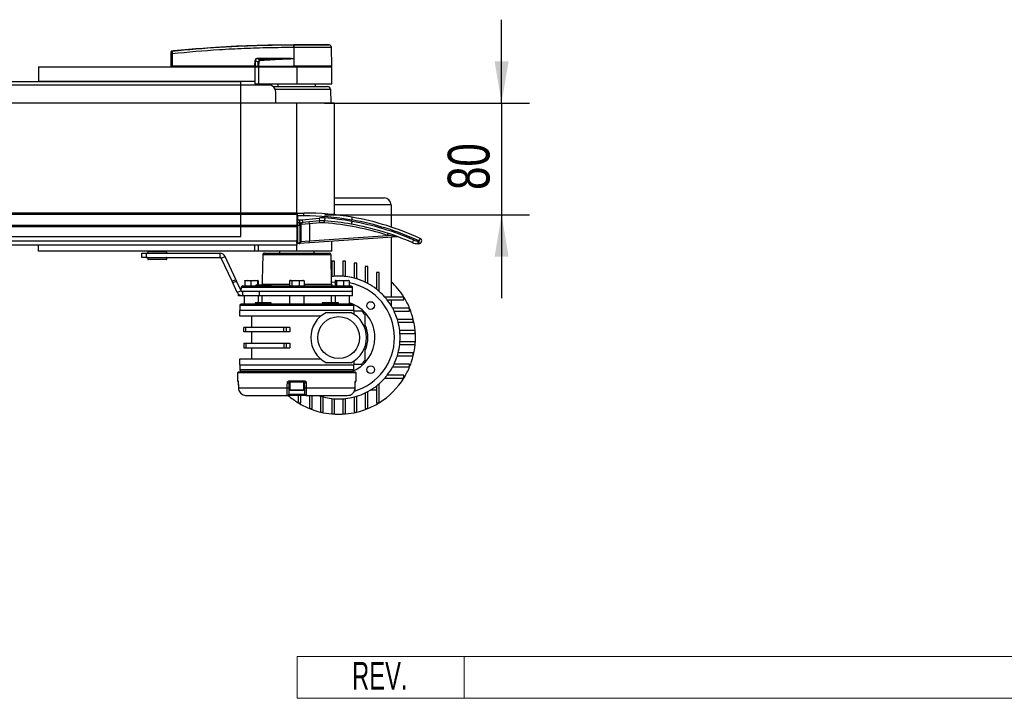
# Model space of a CAD drawing. Header units: millimetres. Extents: x 0 to 420, y 0 to 297.
# Tile 9 of 77: x 195 to 266, y 66 to 115. Entities that reach past the tile are written whole.
import ezdxf
from ezdxf.enums import TextEntityAlignment as Align

# ---------------------------------------------------------------- set-up
doc = ezdxf.new("R2010")
doc.units = ezdxf.units.MM
doc.layers.add('CARTIGLIO', color=140, linetype='Continuous')
doc.layers.add('QUOTE', color=174, linetype='Continuous')
doc.styles.add('SLDTEXTSTYLE0', font='TXT', dxfattribs={"width": 0.638298})
doc.styles.add('SLDTEXTSTYLE3', font='TXT', dxfattribs={"width": 0.75})
doc.dimstyles.new('SLDDIMSTYLE2', dxfattribs={"dimtxt": 3, "dimasz": 3, "dimexe": 0, "dimexo": 0.0625, "dimgap": 0.75, "dimtad": 1, "dimlfac": 9.979656, "dimrnd": 1e-09, "dimzin": 12, "dimdsep": 46, "dimtxsty": 'SLDTEXTSTYLE3', "dimsah": 1, "dimcen": 0.09, "dimadec": 0, "dimazin": 3, "dimtfac": 1, "dimtdec": 3, "dimtmove": 0, "dimatfit": 0, "dimfxl": 0, "dimfrac": 2, "dimtolj": 1, "dimtzin": 12, "dimarcsym": 0})

# ---------------------------------------------------------------- blocks, each defined once
blk = doc.blocks.new('SW_NOTE_0_27')
at = {"layer": 'CARTIGLIO', "color": 0, "insert": (2.34, 2.578), "char_height": 2, "attachment_point": 2, "style": 'SLDTEXTSTYLE0'}
blk.add_mtext('REV.', dxfattribs=at)
blk = doc.blocks.new('Cartiglio ALUSIC')
at = {"color": 161, "linetype": 'Continuous', "lineweight": 18}
for p, q in [((113.971, 150.999), (113.971, 153.999)), ((113.971, 153.999), (313.621, 153.999)), ((125.971, 153.999), (125.971, 150.999)), ((113.971, 150.999), (313.621, 150.999))]:
    blk.add_line(p, q, dxfattribs=at)
at = {"layer": 'CARTIGLIO', "color": 140}
blk.add_blockref('SW_NOTE_0_27', (117.568, 151.037), dxfattribs=at)
at = {"layer": 'CARTIGLIO', "color": 140, "style": 'SLDTEXTSTYLE0', "width": 0.638298}
for tag, height, p in [('AUTOATTR1', 3.5, (223.449, 133.7)), ('AUTOATTR2', 3.5, (221.77, 127.422)), ('AUTOATTR11', 3.5, (222.862, 121.411)), ('AUTOATTR8', 4, (219.244, 110.003)), ('AUTOATTR9', 4, (218.122, 100.423)), ('AUTOATTR0', 4, (249.033, 100.312))]:
    blk.add_attdef(tag, text='', height=height, dxfattribs=at).set_placement(p, align=Align.TOP_CENTER)
at = {"layer": 'CARTIGLIO', "color": 140}
for tag in ['AUTOATTR13', 'AUTOATTR12', 'AUTOATTR10', 'AUTOATTR7', 'AUTOATTR6', 'AUTOATTR5', 'AUTOATTR4', 'AUTOATTR3']:
    blk.add_attdef(tag, (0, 0), '', height=4, dxfattribs=at)
blk = doc.blocks.new('_D_4')
at = {"layer": 'QUOTE'}
for p, q in [((229.856, 108.92), (229.856, 114.92)), ((217.153, 108.92), (231.856, 108.92)), ((229.856, 108.92), (229.856, 100.904)), ((217.153, 100.904), (231.856, 100.904)), ((229.856, 100.904), (229.856, 94.904))]:
    blk.add_line(p, q, dxfattribs=at)
for points in [[(229.856, 108.92), (230.356, 111.92), (229.356, 111.92)], [(229.856, 100.904), (229.356, 97.904), (230.356, 97.904)]]:
    blk.add_solid(points, dxfattribs=at)
at = {"layer": 'QUOTE', "insert": (225.989, 102.695), "char_height": 3, "attachment_point": 1, "rotation": 90, "style": 'SLDTEXTSTYLE3'}
blk.add_mtext('80', dxfattribs=at)

msp = doc.modelspace()

# ---------------------------------------------------------------- linework, layer by layer
at = {"color": 7, "linetype": 'Continuous', "lineweight": 25}
for p, q in [((214.9436, 113.1284), (214.9437, 113.1284)), ((217.4667, 113.1147), (217.2924, 113.1284)), ((206.135, 111.5753), (206.1428, 112.4725)), ((206.2162, 112.4725), (206.2084, 111.5753)), ((206.216, 112.6848), (206.2159, 112.6848)), ((214.9434, 112.9172), (214.9272, 112.9172)), ((214.9434, 112.9172), (214.9424, 111.5753)), ((217.6576, 111.5753), (217.6458, 112.9171)), ((212.1521, 111.5753), (212.1537, 111.9798)), ((212.1724, 111.9798), (212.1708, 111.5753)), ((212.3838, 111.8699), (212.1724, 111.9798)), ((212.3724, 112.1179), (212.5486, 112.0263)), ((214.7239, 112.1179), (212.3724, 112.1179)), ((212.3737, 112.1438), (214.7252, 112.1438)), ((214.9371, 112.1317), (214.9372, 112.1261)), ((214.9372, 112.1261), (214.942, 111.5753)), ((196.6152, 111.5252), (196.6152, 110.473)), ((196.6152, 111.5252), (212.1468, 111.5252)), ((206.135, 111.5753), (206.2084, 111.5753)), ((206.1838, 111.5753), (206.1846, 111.5252)), ((212.1521, 111.5753), (206.2084, 111.5753)), ((206.2121, 111.5753), (206.2122, 111.5252)), ((212.1468, 111.5252), (212.1468, 110.473)), ((212.1468, 111.5252), (212.3973, 111.5252)), ((212.1708, 111.5753), (212.1521, 111.5753)), ((212.156, 111.5753), (212.1561, 111.5252)), ((212.1708, 111.5753), (212.3942, 111.5753)), ((212.2054, 111.5753), (212.2061, 111.5252)), ((212.3973, 111.5252), (212.3973, 110.3227)), ((212.3973, 111.5252), (215.1529, 111.5252)), ((212.4019, 111.5753), (214.942, 111.5753)), ((212.4176, 111.5753), (212.418, 111.5252)), ((214.9424, 111.5753), (214.942, 111.5753)), ((217.6576, 111.5753), (214.9424, 111.5753)), ((214.9445, 111.5753), (214.9445, 111.5252)), ((215.1529, 111.5252), (215.1529, 110.3227)), ((215.1529, 111.5252), (217.658, 111.5252)), ((217.6079, 111.5252), (217.6088, 111.5753)), ((217.658, 110.3227), (217.658, 111.5252)), ((188.6656, 110.473), (196.6152, 110.473)), ((212.1468, 110.473), (196.6152, 110.473)), ((211.1447, 110.2225), (211.1447, 110.473)), ((212.1468, 110.473), (212.1468, 110.3227)), ((212.1468, 110.3227), (212.3973, 110.3227)), ((212.3973, 110.3227), (215.1529, 110.3227)), ((213.8001, 110.3227), (213.8001, 110.1223)), ((215.1529, 110.3227), (217.658, 110.3227)), ((216.5056, 110.1223), (216.5056, 110.3227)), ((213.1488, 110.2225), (66.8512, 110.2225)), ((213.4494, 110.1223), (217.3574, 110.1223)), ((213.608, 109.9219), (217.6079, 109.9219)), ((213.6498, 108.9199), (213.6498, 109.7215)), ((217.6279, 108.9199), (217.6079, 109.9219)), ((215.1529, 108.9199), (64.8471, 108.9199)), ((217.8584, 108.9199), (215.1529, 108.9199)), ((215.1529, 101.0328), (215.1529, 108.9199)), ((217.8584, 100.9112), (217.8584, 108.9199)), ((217.8584, 102.1256), (221.4156, 102.1256)), ((221.9167, 101.6246), (217.8584, 101.6246)), ((221.9167, 101.6246), (221.9167, 100.0291)), ((215.1529, 101.0328), (64.8471, 101.0328)), ((215.1529, 100.9326), (64.8471, 100.9326)), ((215.1529, 101.0328), (215.1529, 100.9326)), ((215.1529, 100.9326), (215.1529, 100.131)), ((215.203, 100.8324), (215.1529, 100.8324)), ((215.1529, 100.5318), (215.203, 100.5318)), ((215.203, 100.8324), (215.203, 101.0328)), ((215.203, 101.0328), (215.6539, 101.0328)), ((215.203, 100.8324), (215.203, 100.5318)), ((215.6539, 100.8324), (215.203, 100.8324)), ((215.203, 100.5318), (215.3492, 100.5318)), ((215.203, 100.5318), (215.203, 100.3314)), ((215.3492, 100.5318), (215.3492, 100.3314)), ((215.5365, 100.5415), (216.7605, 100.6693)), ((215.5365, 100.5415), (215.5573, 100.3422)), ((216.7813, 100.47), (215.5573, 100.3422)), ((215.6539, 100.8324), (215.6539, 101.0328)), ((216.0547, 100.243), (216.0391, 100.3925)), ((216.7605, 100.6693), (216.7813, 100.47)), ((216.7969, 100.3205), (216.7813, 100.47)), ((217.1306, 100.3252), (217.1421, 100.475)), ((217.1573, 100.6749), (217.1421, 100.475)), ((219.1093, 100.4274), (219.1096, 100.4305)), ((219.1098, 100.5322), (219.1096, 100.5291)), ((219.1096, 100.4305), (219.1096, 100.5291)), ((215.1529, 100.131), (64.8471, 100.131)), ((215.1529, 100.0308), (64.8471, 100.0308)), ((215.1529, 100.131), (215.203, 100.131)), ((215.1529, 100.131), (215.1529, 100.0308)), ((215.1529, 100.0308), (215.1529, 99.0717)), ((215.3492, 100.3314), (215.203, 100.3314)), ((215.203, 100.3314), (215.203, 100.131)), ((215.3492, 100.131), (215.203, 100.131)), ((215.203, 100.131), (215.203, 98.8729)), ((215.3492, 100.3314), (215.3492, 100.131)), ((215.4535, 100.1316), (215.4034, 100.1316)), ((215.4034, 98.9804), (215.4034, 100.1316)), ((216.0547, 100.243), (215.4535, 100.1959)), ((215.4535, 100.1959), (215.4535, 100.1316)), ((215.4535, 100.1316), (215.4535, 98.9804)), ((216.7969, 100.3205), (216.0547, 100.243)), ((216.0547, 100.243), (216.0547, 99.0329)), ((215.1529, 99.0025), (64.8471, 99.0025)), ((215.1529, 98.8729), (215.1529, 99.0717)), ((215.4535, 98.9804), (215.4034, 98.9804)), ((215.4535, 98.9804), (216.0547, 99.0329)), ((216.0547, 99.0329), (221.6673, 99.4254)), ((216.0652, 98.883), (216.0547, 99.0329)), ((222.3776, 99.3244), (216.0652, 98.883)), ((217.658, 98.2983), (217.658, 98.9944)), ((221.6673, 99.4254), (221.7139, 99.5683)), ((221.9167, 99.2922), (221.9167, 94.9911)), ((223.8618, 99.0287), (223.9368, 99.0287)), ((215.1529, 98.7281), (178.1632, 98.7281)), ((196.6152, 98.2983), (196.6152, 98.7281)), ((212.1468, 98.2983), (196.6152, 98.2983)), ((200.471, 98.2983), (200.471, 98.2958)), ((201.2715, 98.2958), (201.2715, 98.2983)), ((204.4514, 98.2793), (204.4459, 98.1741)), ((204.4625, 98.2793), (204.4514, 98.2793)), ((205.821, 98.2793), (204.4625, 98.2793)), ((205.8265, 98.1741), (205.821, 98.2793)), ((212.1468, 98.2983), (212.1468, 98.7281)), ((212.3973, 98.2983), (212.1468, 98.2983)), ((212.3973, 98.2983), (212.3973, 98.7281)), ((215.1529, 98.2983), (212.3973, 98.2983)), ((213.9003, 98.2983), (213.9003, 98.1475)), ((215.203, 98.8729), (215.1529, 98.8729)), ((215.1529, 98.8729), (215.1529, 98.7281)), ((215.1529, 98.2983), (215.1529, 98.7281)), ((217.658, 98.2983), (215.1529, 98.2983)), ((215.203, 98.8729), (215.3102, 98.8804)), ((215.2065, 98.823), (215.203, 98.8729)), ((215.3137, 98.8304), (215.2065, 98.823)), ((215.3137, 98.8304), (215.3102, 98.8804)), ((216.0652, 98.883), (215.3137, 98.8304)), ((216.4054, 98.1475), (216.4054, 98.2983)), ((223.9194, 98.8283), (223.8443, 98.8283)), ((204.034, 97.8474), (204.034, 98.148)), ((204.034, 98.148), (204.3346, 98.148)), ((204.3346, 97.8474), (204.034, 97.8474)), ((204.3346, 98.148), (204.3346, 97.8474)), ((204.3346, 98.148), (209.6406, 98.148)), ((204.3346, 97.8474), (209.6406, 97.8474)), ((204.4459, 98.1741), (205.8265, 98.1741)), ((204.4459, 97.8213), (204.4514, 97.716)), ((205.8265, 97.8213), (204.4459, 97.8213)), ((204.4514, 97.716), (205.821, 97.716)), ((204.4768, 98.153), (204.4659, 98.153)), ((204.4659, 97.8423), (205.8065, 97.8423)), ((204.4822, 97.6971), (204.4715, 97.6971)), ((205.8065, 98.153), (204.4768, 98.153)), ((205.801, 97.6971), (204.4822, 97.6971)), ((204.525, 98.153), (204.525, 98.148)), ((204.525, 97.8474), (204.525, 97.8423)), ((205.7475, 98.148), (205.7475, 98.153)), ((205.7475, 97.8423), (205.7475, 97.8474)), ((205.821, 97.716), (205.8265, 97.8213)), ((209.6406, 97.8474), (209.6406, 98.148)), ((209.7314, 97.7895), (210.0038, 97.9165)), ((210.5052, 96.13), (209.7314, 97.7895)), ((210.7777, 96.257), (210.0038, 97.9165)), ((212.7042, 97.5937), (212.7038, 97.5938)), ((212.7128, 98.0293), (212.7124, 98.0294)), ((217.612, 98.0293), (212.7128, 98.0293)), ((212.8333, 98.1475), (217.4917, 98.1475)), ((217.6489, 95.9108), (217.612, 98.0293)), ((217.658, 97.5735), (217.658, 96.4656)), ((217.8584, 97.5735), (217.658, 97.5735)), ((217.8584, 96.4839), (217.8584, 97.5735)), ((218.66, 97.5735), (218.4596, 97.5735)), ((218.4596, 97.5735), (218.4596, 96.4839)), ((218.66, 96.4656), (218.66, 97.5735)), ((212.6828, 97.3968), (212.6569, 95.9108)), ((212.6845, 97.3968), (212.6828, 97.3968)), ((219.4617, 97.4402), (219.2612, 97.4402)), ((219.2612, 97.4402), (219.2612, 96.3541)), ((219.4617, 96.2973), (219.4617, 97.4402)), ((220.0629, 97.1788), (220.0629, 96.0619)), ((220.2633, 97.1788), (220.0629, 97.1788)), ((220.2633, 95.9596), (220.2633, 97.1788)), ((210.5052, 96.13), (210.7777, 96.257)), ((210.8349, 96.1343), (210.5624, 96.0073)), ((210.7777, 96.257), (210.8349, 96.1343)), ((211.1541, 95.4497), (210.8349, 96.1343)), ((211.6413, 96.1935), (211.4186, 96.1675)), ((211.4186, 96.1675), (211.4186, 95.7927)), ((211.4346, 96.1935), (211.6413, 96.1935)), ((211.8641, 96.1675), (211.6413, 96.1935)), ((211.6413, 96.1935), (212.103, 96.1935)), ((212.103, 96.1935), (211.8641, 96.1675)), ((211.8641, 96.1675), (211.8641, 95.7927)), ((212.3418, 96.1675), (212.103, 96.1935)), ((212.103, 96.1935), (212.3579, 96.1935)), ((212.3418, 96.1675), (212.3418, 95.8428)), ((212.3596, 96.1932), (212.3587, 96.1935)), ((212.374, 96.1675), (212.374, 95.8428)), ((214.6299, 96.1675), (214.6299, 95.7927)), ((214.6904, 96.1935), (214.6657, 96.1845)), ((214.6904, 96.1935), (214.7139, 96.1935)), ((214.7139, 96.1935), (215.0594, 96.1935)), ((215.0594, 96.1935), (214.7979, 96.1675)), ((214.7979, 96.1675), (214.7979, 95.7927)), ((215.3209, 96.1675), (215.0594, 96.1935)), ((215.0594, 96.1935), (215.4984, 96.1935)), ((215.4984, 96.1935), (215.3209, 96.1675)), ((215.3209, 96.1675), (215.3209, 95.7927)), ((215.6759, 96.1675), (215.4984, 96.1935)), ((215.4984, 96.1935), (215.6154, 96.1935)), ((215.6401, 96.1845), (215.6154, 96.1935)), ((215.6759, 96.1675), (215.6759, 95.7927)), ((217.6393, 96.4634), (217.658, 96.4656)), ((217.9103, 96.1675), (218.1171, 96.1935)), ((217.9103, 96.1675), (217.9103, 95.7927)), ((217.947, 96.1935), (217.941, 96.1913)), ((217.953, 96.1935), (218.2454, 96.1935)), ((218.2454, 96.1935), (217.9958, 96.1675)), ((217.9958, 96.1675), (217.9958, 95.7927)), ((218.495, 96.1675), (218.2454, 96.1935)), ((218.2454, 96.1935), (218.7019, 96.1935)), ((218.7019, 96.1935), (218.495, 96.1675)), ((218.495, 96.1675), (218.495, 95.7927)), ((218.9088, 96.1675), (218.7019, 96.1935)), ((218.7019, 96.1935), (218.8718, 96.1935)), ((218.878, 96.1913), (218.872, 96.1935)), ((218.9088, 96.1675), (218.9088, 95.7927)), ((221.0649, 96.768), (220.8645, 96.768)), ((220.8645, 96.768), (220.8645, 95.5664)), ((221.0649, 95.401), (221.0649, 96.768)), ((210.5624, 96.0073), (210.5052, 96.13)), ((210.8817, 95.3227), (210.5624, 96.0073)), ((211.1541, 95.4497), (210.8817, 95.3227)), ((211.1497, 95.6745), (211.146, 95.467)), ((219.1561, 95.6745), (211.1497, 95.6745)), ((211.2699, 95.7927), (219.0359, 95.7927)), ((212.2181, 95.8428), (212.2172, 95.7927)), ((212.2271, 95.8428), (212.2181, 95.8428)), ((212.2271, 95.8428), (212.2264, 95.7927)), ((212.3191, 95.8428), (212.2271, 95.8428)), ((212.3191, 95.8428), (212.3184, 95.7927)), ((212.3526, 95.8428), (212.3191, 95.8428)), ((212.3526, 95.8428), (212.353, 95.7927)), ((212.593, 95.8428), (212.3526, 95.8428)), ((212.6028, 95.8428), (212.6019, 95.7927)), ((212.6106, 95.8428), (212.6099, 95.7927)), ((212.6569, 95.9108), (214.6299, 95.9108)), ((212.6843, 95.8428), (212.6834, 95.7927)), ((212.6933, 95.8428), (212.6843, 95.8428)), ((212.6933, 95.8428), (212.6927, 95.7927)), ((212.7245, 95.8428), (212.6933, 95.8428)), ((212.7245, 95.8428), (212.7239, 95.7927)), ((212.7745, 95.8428), (212.7245, 95.8428)), ((212.7745, 95.8428), (212.7753, 95.7927)), ((212.8443, 95.8428), (212.7745, 95.8428)), ((212.8443, 95.8428), (212.8451, 95.7927)), ((212.8467, 95.8428), (212.8443, 95.8428)), ((212.8475, 95.7927), (212.8467, 95.8428)), ((213.3212, 95.7927), (213.3203, 95.8428)), ((215.6759, 95.9108), (217.6489, 95.9108)), ((219.161, 95.3919), (219.1561, 95.6745)), ((210.9607, 95.0913), (210.9607, 95.2131)), ((211.061, 95.0913), (210.9607, 95.0913)), ((211.061, 95.1398), (211.061, 95.0913)), ((211.2449, 95.0913), (211.061, 95.0913)), ((211.2449, 95.3919), (211.2301, 95.3919)), ((211.2449, 95.3919), (211.2449, 95.0913)), ((212.445, 95.3919), (211.2449, 95.3919)), ((212.445, 95.0913), (211.2449, 95.0913)), ((211.3702, 95.0913), (211.3702, 94.49)), ((212.3922, 94.5902), (212.3922, 95.0913)), ((219.161, 95.3919), (212.4427, 95.3919)), ((212.445, 95.3919), (212.445, 95.0913)), ((219.161, 95.3919), (212.445, 95.3919)), ((219.161, 95.0913), (212.445, 95.0913)), ((212.6539, 95.0913), (212.6539, 94.5902)), ((214.6268, 95.0913), (214.6268, 94.49)), ((215.679, 94.49), (215.679, 95.0913)), ((217.6518, 94.5902), (217.6518, 95.0913)), ((217.9135, 95.0913), (217.9135, 94.5902)), ((218.9356, 94.49), (218.9356, 95.0913)), ((219.161, 95.0913), (219.161, 95.3919)), ((222.8419, 94.9911), (221.4748, 94.9911)), ((221.6403, 94.7907), (222.8419, 94.7907)), ((221.9167, 94.7907), (221.9167, 94.3915)), ((222.8419, 94.7907), (222.8419, 94.9911)), ((211.0445, 94.0391), (211.0445, 93.6383)), ((219.2612, 94.0391), (211.0445, 94.0391)), ((211.0696, 94.3898), (211.0696, 94.0391)), ((219.2362, 94.3898), (211.0696, 94.3898)), ((212.1677, 94.5902), (212.1677, 94.49)), ((213.32, 94.5902), (212.1677, 94.5902)), ((213.32, 94.49), (213.32, 94.5902)), ((216.9858, 94.5902), (216.9858, 94.49)), ((218.1381, 94.5902), (216.9858, 94.5902)), ((218.1381, 94.49), (218.1381, 94.5902)), ((219.2362, 94.0391), (219.2362, 94.3898)), ((219.2612, 93.7589), (219.2612, 94.0391)), ((223.2527, 94.1894), (222.0334, 94.1894)), ((223.2527, 93.989), (223.2527, 94.1894)), ((211.0445, 93.6383), (216.8925, 93.6383)), ((211.8963, 93.6383), (211.8963, 92.8166)), ((217.2854, 93.8888), (219.0326, 93.8888)), ((222.1357, 93.989), (223.2527, 93.989)), ((223.5141, 93.3878), (222.3711, 93.3878)), ((223.5141, 93.1874), (223.5141, 93.3878)), ((211.3451, 92.496), (211.3451, 92.8166)), ((211.4937, 92.8166), (211.3451, 92.8166)), ((211.4937, 92.496), (211.4937, 92.8166)), ((214.2131, 92.8166), (211.4937, 92.8166)), ((214.2131, 92.496), (214.2131, 92.8166)), ((214.3937, 92.8166), (214.2131, 92.8166)), ((214.3937, 92.8166), (214.3937, 92.496)), ((214.6602, 92.8166), (214.3937, 92.8166)), ((214.6602, 92.8166), (214.6602, 92.496)), ((222.428, 93.1874), (223.5141, 93.1874)), ((211.4937, 92.496), (211.3451, 92.496)), ((214.2131, 92.496), (211.4937, 92.496)), ((211.8963, 92.496), (211.8963, 91.6743)), ((214.3937, 92.496), (214.2131, 92.496)), ((214.6602, 92.496), (214.3937, 92.496)), ((223.6474, 92.5862), (222.5394, 92.5862)), ((222.5577, 92.3858), (223.6474, 92.3858)), ((223.6474, 92.3858), (223.6474, 92.5862)), ((211.3451, 91.6743), (211.3451, 91.3537)), ((211.3451, 91.6743), (211.4937, 91.6743)), ((211.3451, 91.3537), (211.4937, 91.3537)), ((211.4937, 91.6743), (211.4937, 91.3537)), ((211.4937, 91.6743), (214.2131, 91.6743)), ((211.4937, 91.3537), (214.2131, 91.3537)), ((211.8963, 91.3537), (211.8963, 90.532)), ((214.2131, 91.6743), (214.2131, 91.3537)), ((214.2131, 91.6743), (214.3937, 91.6743)), ((214.2131, 91.3537), (214.3937, 91.3537)), ((214.3937, 91.6743), (214.3937, 91.3537)), ((214.3937, 91.6743), (214.6602, 91.6743)), ((214.3937, 91.3537), (214.6602, 91.3537)), ((214.6602, 91.6743), (214.6602, 91.3537)), ((222.5394, 91.5841), (223.6474, 91.5841)), ((223.6474, 91.7845), (222.5577, 91.7845)), ((223.6474, 91.5841), (223.6474, 91.7845)), ((211.0445, 90.532), (211.0445, 90.1312)), ((216.8925, 90.532), (211.0445, 90.532)), ((222.3711, 90.7825), (223.5141, 90.7825)), ((223.5141, 90.9829), (222.428, 90.9829)), ((223.5141, 90.7825), (223.5141, 90.9829)), ((211.0445, 90.1312), (215.1529, 90.1312)), ((211.0696, 90.1312), (211.0696, 89.7805)), ((211.0696, 89.7805), (219.2362, 89.7805)), ((215.1529, 90.1312), (219.2612, 90.1312)), ((219.0326, 90.2815), (217.2854, 90.2815)), ((219.2362, 89.7805), (219.2362, 90.1312)), ((219.2612, 90.1312), (219.2612, 90.4114)), ((222.0334, 89.9809), (223.2527, 89.9809)), ((223.2527, 90.1813), (222.1357, 90.1813)), ((223.2527, 89.9809), (223.2527, 90.1813)), ((210.8947, 89.58), (210.8999, 88.978)), ((210.8947, 89.58), (219.4111, 89.58)), ((210.9443, 89.6302), (210.9443, 89.58)), ((210.9443, 89.6302), (219.3615, 89.6302)), ((211.3702, 89.6803), (211.3702, 89.6302)), ((212.1677, 89.6803), (212.1677, 89.6302)), ((213.32, 89.6302), (213.32, 89.6803)), ((214.6268, 89.6803), (214.6268, 89.6302)), ((215.679, 89.6302), (215.679, 89.6803)), ((216.9858, 89.6803), (216.9858, 89.6302)), ((218.1381, 89.6302), (218.1381, 89.6803)), ((218.9356, 89.6302), (218.9356, 89.6803)), ((219.3615, 89.58), (219.3615, 89.6302)), ((219.4059, 88.978), (219.4111, 89.58)), ((221.4748, 89.1792), (222.8419, 89.1792)), ((222.8419, 89.3796), (221.6403, 89.3796)), ((222.8419, 89.1792), (222.8419, 89.3796)), ((210.8999, 88.978), (210.9322, 88.978)), ((210.9541, 88.8299), (210.9554, 88.8303)), ((210.9549, 88.8298), (210.959, 88.4729)), ((210.959, 88.4727), (210.959, 88.4725)), ((210.9596, 88.473), (214.4699, 88.473)), ((214.5925, 88.8294), (214.5862, 88.4721)), ((214.6519, 88.8294), (214.5925, 88.8294)), ((214.6303, 88.978), (215.6755, 88.978)), ((215.6632, 88.8786), (214.6426, 88.8786)), ((214.6519, 88.8786), (214.6519, 88.3375)), ((215.6539, 88.3375), (215.6539, 88.8786)), ((215.7133, 88.8294), (215.6539, 88.8294)), ((215.7195, 88.4721), (215.7133, 88.8294)), ((215.8358, 88.473), (219.3462, 88.473)), ((219.3467, 88.4725), (219.3509, 88.8298)), ((219.3504, 88.8303), (219.3517, 88.83)), ((219.3736, 88.978), (219.4059, 88.978)), ((220.8645, 88.6039), (220.8645, 87.4023)), ((221.0649, 87.4023), (221.0649, 88.7693)), ((211.5175, 87.9267), (214.4782, 87.9267)), ((215.8275, 87.9267), (214.4782, 87.9267)), ((214.5784, 88.0251), (215.7273, 88.0251)), ((214.6519, 88.3375), (215.6439, 88.3375)), ((215.5938, 88.2774), (214.712, 88.2774)), ((215.2531, 87.9267), (215.2531, 87.4023)), ((215.4535, 87.4023), (215.4535, 87.9267)), ((215.6439, 88.3375), (215.6539, 88.3375)), ((215.8275, 87.9267), (218.7883, 87.9267)), ((216.0547, 87.9267), (216.0547, 86.9915)), ((216.2551, 86.9915), (216.2551, 87.9267)), ((216.8564, 87.873), (216.8564, 86.7301)), ((217.0568, 86.7301), (217.0568, 87.8162)), ((217.658, 87.7047), (217.658, 86.5968)), ((217.8584, 86.5968), (217.8584, 87.6864)), ((218.4596, 87.6864), (218.4596, 86.5968)), ((218.66, 86.5968), (218.66, 87.7047)), ((219.2612, 87.8162), (219.2612, 86.7301)), ((219.4617, 86.7301), (219.4617, 87.873)), ((220.0629, 88.1084), (220.0629, 86.9915)), ((220.2633, 86.9915), (220.2633, 88.2107)), ((220.4653, 88.3275), (220.8645, 88.3275)), ((215.2531, 87.4023), (215.4535, 87.4023)), ((216.0547, 86.9915), (216.2551, 86.9915)), ((220.0629, 86.9915), (220.2633, 86.9915)), ((220.8645, 87.4023), (221.0649, 87.4023)), ((216.8564, 86.7301), (217.0568, 86.7301)), ((217.658, 86.5968), (217.8584, 86.5968)), ((218.4596, 86.5968), (218.66, 86.5968)), ((219.2612, 86.7301), (219.4617, 86.7301))]:
    msp.add_line(p, q, dxfattribs=at)
at = {"color": 7, "linetype": 'Continuous'}
for p, q in [((68.8553, 110.473), (211.1447, 110.473)), ((211.1447, 99.3504), (211.1447, 110.473)), ((68.8553, 99.3504), (211.1447, 99.3504))]:
    msp.add_line(p, q, dxfattribs=at)
at = {"color": 7, "linetype": 'Continuous', "lineweight": 25, "flags": 128}
for points in [[(214.7239, 112.1179), (214.8433, 112.1225), (214.9372, 112.1261)], [(212.7124, 98.0294), (212.7064, 97.7245), (212.7038, 97.5938)], [(212.7128, 98.0293), (212.7108, 97.9292), (212.7042, 97.5937)], [(217.6463, 96.0604), (217.6902, 96.0658), (217.9103, 96.0856)], [(210.9549, 88.8298), (210.9543, 88.8299), (210.9541, 88.8299)], [(210.9554, 88.8303), (210.9577, 88.6299), (210.9596, 88.473)], [(210.959, 88.4725), (210.9584, 88.4726), (210.9596, 88.473)], [(214.4699, 88.473), (214.4735, 88.6734), (214.4763, 88.8303)], [(215.8294, 88.8303), (215.833, 88.6299), (215.8358, 88.473)], [(219.3462, 88.473), (219.3486, 88.6734), (219.3504, 88.8303)], [(219.3462, 88.473), (219.3474, 88.4726), (219.3467, 88.4725)], [(219.3517, 88.83), (219.3515, 88.8299), (219.3509, 88.8298)]]:
    msp.add_lwpolyline(points, dxfattribs=at)
at = {"color": 7, "linetype": 'Continuous', "lineweight": 25}
for centre, radius in [((220.4618, 94.3879), 0.2756), ((218.159, 92.0851), 1.5031), ((220.4618, 89.7824), 0.2756)]:
    msp.add_circle(centre, radius, dxfattribs=at)
for centre, radius, start, end in [((215.6799, 112.9595), 0.7539, 168.120168, 183.219012), ((219.0073, 112.6513), 4.0915, 173.303191, 173.496611), ((215.6963, 112.959), 0.754, 168.081743, 183.180073), ((217.4454, 112.9154), 0.2004, 0.500011, 83.923128), ((206.1795, 110.2541), 2.2187, 89.051899, 90.948101), ((206.2238, 112.59), 0.0799, 96.104195, 179.384141), ((212.1631, 114.532), 2.5522, 269.78976, 270.21024), ((212.1661, 112.1411), 0.2076, 353.585658, 0.74759), ((143.3388, 108.6813), 69.2905, 2.731259, 2.766996), ((214.5176, 112.1411), 0.2076, 353.585658, 0.74759), ((213.1488, 109.7215), 0.501, 0, 90), ((217.3574, 109.9219), 0.2004, 0, 90), ((221.4156, 101.6246), 0.501, 0, 90), ((215.203, 100.9827), 0.0501, 90, 180), ((215.203, 100.3815), 0.0501, 180, 270), ((215.3492, 102.3355), 1.8037, 270, 275.960784), ((215.6539, 80.992), 20.0408, 79.995092, 90), ((215.6539, 80.992), 19.8404, 79.969433, 90), ((216.9894, 98.4768), 2.2045, 85.63208, 95.960784), ((216.9894, 98.4768), 2.0041, 85.63208, 95.960784), ((215.6539, 80.992), 19.5398, 79.94378, 85.63208), ((215.6539, 80.992), 19.7402, 79.91877, 85.63208), ((215.6714, 80.992), 19.7402, 66.501882, 79.969473), ((215.6714, 80.992), 19.8404, 65.380023, 80.019883), ((215.6539, 80.992), 20.0408, 65.380023, 79.995092), ((215.3492, 102.3355), 2.0041, 270, 275.960784), ((215.3492, 102.3355), 2.2045, 270, 271.409859), ((215.5777, 100.2109), 0.1329, 98.85444, 173.11241), ((215.6038, 100.1959), 0.1503, 95.960784, 180), ((216.9894, 98.4768), 1.8538, 85.63208, 95.960784), ((215.6539, 80.992), 19.3894, 71.93242, 85.63208), ((215.6539, 80.992), 19.5398, 66.501882, 79.94378), ((215.3032, 98.9804), 0.1002, 274, 0), ((215.3032, 98.9804), 0.1503, 274, 0), ((222.3881, 99.1745), 0.1503, 69.676927, 94), ((222.9089, 99.313), 0.6696, 323.150751, 341.019053), ((223.8618, 99.8304), 0.8016, 246.501882, 270), ((223.2738, 98.979), 0.5901, 345.204055, 4.833806), ((223.9194, 99.0287), 0.2004, 270, 65.380023), ((223.3489, 98.979), 0.5901, 345.204055, 4.833806), ((223.3988, 99.3268), 0.6151, 331.016811, 349.143549), ((204.4715, 98.2782), 0.02, 90, 177), ((205.801, 98.2782), 0.02, 3, 90), ((215.203, 98.8729), 0.0501, 180, 274), ((223.8443, 99.8304), 1.002, 246.501882, 270), ((204.4659, 98.173), 0.02, 177, 270), ((204.4659, 97.8223), 0.02, 90, 183), ((204.4715, 97.7171), 0.02, 183, 270), ((205.801, 97.7171), 0.02, 270, 357), ((205.8065, 98.173), 0.02, 270, 3), ((205.8065, 97.8223), 0.02, 357, 90), ((209.6406, 97.7472), 0.4008, 25, 90), ((209.6406, 97.7472), 0.1002, 25, 90), ((217.4917, 98.0272), 0.1202, 1, 90), ((212.7346, 97.396), 0.0501, 153.897556, 179.00172), ((218.159, 92.0851), 4.409, 93.909564, 96.524979), ((218.159, 92.0851), 4.409, 86.090436, 93.909564), ((218.159, 92.0851), 4.409, 83.475021, 86.090436), ((218.159, 92.0851), 4.409, 75.522488, 83.475021), ((218.159, 92.0851), 4.409, 72.815204, 75.522488), ((218.159, 92.0851), 4.409, 64.416998, 72.815204), ((211.2699, 95.6724), 0.1202, 90, 179), ((212.5366, 95.9129), 0.1202, 324.314665, 359), ((217.7692, 95.9129), 0.1202, 181, 270), ((218.159, 92.0851), 4.0082, 0, 79.218646), ((219.0359, 95.6724), 0.1202, 1, 90), ((218.159, 92.0851), 4.409, 61.492569, 64.416998), ((218.159, 92.0851), 4.409, 52.147097, 61.492569), ((218.159, 92.0851), 4.409, 48.769423, 52.147097), ((218.159, 92.0851), 5.5112, 31.821369, 47.014114), ((218.159, 92.0851), 4.409, 41.230577, 48.769423), ((218.159, 92.0851), 4.409, 37.852903, 41.230577), ((218.159, 92.0851), 4.409, 28.507431, 37.852903), ((218.159, 92.0851), 5.5112, 22.446351, 31.821369), ((211.1698, 94.3898), 0.1002, 90, 180), ((218.159, 92.0851), 2.6053, 0, 72.657865), ((219.136, 94.3898), 0.1002, 0, 90), ((218.159, 92.0851), 4.409, 25.583002, 28.507431), ((218.159, 92.0851), 5.5112, 13.672018, 22.446351), ((218.159, 92.0851), 2.0041, 115.841933, 244.158067), ((218.159, 92.0851), 2.0041, 295.841933, 64.158067), ((218.159, 92.0851), 2.5051, 40.535802, 49.464198), ((218.159, 92.0851), 4.409, 17.184796, 25.583002), ((218.159, 92.0851), 4.409, 14.477512, 17.184796), ((218.159, 92.0851), 5.5112, 5.215909, 13.672018), ((218.159, 92.0851), 2.1043, 334.791235, 25.208765), ((218.159, 92.0851), 4.409, 6.524979, 14.477512), ((218.159, 92.0851), 2.6053, 289.557214, 0), ((218.159, 92.0851), 4.0082, 286.403256, 0), ((218.159, 92.0851), 4.409, 3.909564, 6.524979), ((218.159, 92.0851), 4.409, 356.090436, 3.909564), ((218.159, 92.0851), 5.5112, 354.784091, 5.215909), ((218.159, 92.0851), 4.409, 345.522488, 353.475021), ((218.159, 92.0851), 4.409, 353.475021, 356.090436), ((218.159, 92.0851), 5.5112, 346.327982, 354.784091), ((218.159, 92.0851), 4.409, 334.416998, 342.815204), ((218.159, 92.0851), 4.409, 342.815204, 345.522488), ((218.159, 92.0851), 5.5112, 337.553649, 346.327982), ((211.1698, 89.7805), 0.1002, 180, 270), ((219.136, 89.7805), 0.1002, 270, 0), ((218.159, 92.0851), 2.5051, 310.535802, 319.464198), ((218.159, 92.0851), 4.409, 322.147097, 331.492569), ((218.159, 92.0851), 4.409, 331.492569, 334.416998), ((218.159, 92.0851), 5.5112, 328.178631, 337.553649), ((218.159, 92.0851), 4.409, 311.230577, 318.769423), ((218.159, 92.0851), 5.5112, 301.821369, 328.178631), ((218.159, 92.0851), 4.409, 318.769423, 322.147097), ((211.0001, 88.9788), 0.1002, 180.5, 239.656256), ((211.0329, 88.9788), 0.1008, 180.483929, 208.017591), ((214.5477, 91.0817), 2.6099, 268.292536, 270.845926), ((214.5541, 91.4414), 2.6123, 268.294895, 270.84236), ((214.841, 88.9536), 0.2121, 173.421252, 200.711868), ((215.4648, 88.9536), 0.2121, 339.288132, 6.578748), ((215.7517, 91.4414), 2.6123, 269.15764, 271.705105), ((215.7581, 91.0817), 2.6099, 269.154074, 271.707464), ((219.3057, 88.9788), 0.1002, 300.228465, 359.5), ((219.2728, 88.9788), 0.1008, 333.454845, 359.515089), ((218.159, 92.0851), 4.409, 298.507431, 307.852903), ((218.159, 92.0851), 4.409, 307.852903, 311.230577), ((214.4782, 88.0269), 0.1002, 270, 359), ((218.159, 92.0851), 5.5112, 228.985668, 238.178631), ((214.712, 88.3375), 0.0601, 180, 270), ((215.5938, 88.3375), 0.0601, 270, 0), ((215.8275, 88.0269), 0.1002, 181, 270), ((218.159, 92.0851), 4.409, 250.592957, 252.815204), ((218.159, 92.0851), 4.409, 252.815204, 255.522488), ((218.159, 92.0851), 4.409, 255.522488, 263.475021), ((218.159, 92.0851), 4.409, 263.475021, 266.090436), ((218.159, 92.0851), 4.409, 266.090436, 273.909564), ((218.159, 92.0851), 4.409, 273.909564, 276.524979), ((218.159, 92.0851), 4.409, 276.524979, 284.477512), ((218.159, 92.0851), 4.409, 284.477512, 287.184796), ((218.159, 92.0851), 4.409, 287.184796, 295.583002), ((218.159, 92.0851), 4.409, 295.583002, 298.507431), ((218.159, 92.0851), 5.5112, 238.178631, 247.553649), ((218.159, 92.0851), 5.5112, 247.553649, 256.327982), ((218.159, 92.0851), 5.5112, 283.672018, 292.446351), ((218.159, 92.0851), 5.5112, 292.446351, 301.821369), ((218.159, 92.0851), 5.5112, 256.327982, 264.784091), ((218.159, 92.0851), 5.5112, 264.784091, 275.215909), ((218.159, 92.0851), 5.5112, 275.215909, 283.672018)]:
    msp.add_arc(centre, radius, start, end, dxfattribs=at)
for centre, major_axis, ratio, start_param, end_param in [((212.5092, 111.8776), (0.3407, -0.1676), 0.6067254, 2.2520057, 3.4288926), ((212.5067, 111.8779), (0.3223, -0.1595), 0.5569608, 2.2532184, 3.4301053), ((212.6316, 111.813), (0.2296, -0.1222), 0.7705823, 2.3011388, 3.4780257), ((212.6316, 111.8134), (0.2004, -0.1059), 0.6630178, 2.2990506, 3.4759374)]:
    msp.add_ellipse(centre, major_axis=major_axis, ratio=ratio, start_param=start_param, end_param=end_param, dxfattribs=at)
for points, knots in [([(206.2153, 112.6695), (207.3437, 112.7724), (209.0635, 112.9294), (211.3809, 113.0448), (213.1618, 113.106), (214.3473, 113.1059), (214.9421, 113.1147), (214.9421, 113.1147)], [0, 0, 0, 0, 0.3887669, 0.5925279, 0.7962893, 0.9999993, 1, 1, 1, 1]), ([(206.216, 112.6848), (206.2497, 112.6883), (206.4574, 112.7093), (207.3689, 112.7983), (209.2416, 112.9513), (211.9435, 113.0983), (213.9431, 113.1184), (214.9436, 113.1284)], [0, 0, 0, 0, 0.0117013, 0.0722088, 0.3141935, 0.6568871, 1, 1, 1, 1]), ([(214.9421, 113.1147), (214.9421, 113.1147), (214.9476, 113.1147), (214.9531, 113.1147), (214.9585, 113.1147)], [0, 0, 0, 0, 0.0003655, 1, 1, 1, 1]), ([(214.9437, 113.1284), (215.0925, 113.1284), (215.3905, 113.1284), (215.8294, 113.1284), (216.2375, 113.1284), (216.6003, 113.1284), (216.8991, 113.1284), (217.1221, 113.1284), (217.2661, 113.1284), (217.2836, 113.1284), (217.2924, 113.1284)], [0, 0, 0, 0, 0.1248804, 0.2501396, 0.3746494, 0.4998125, 0.6247642, 0.7495577, 0.8749238, 1, 1, 1, 1]), ([(214.9585, 113.1147), (215.0763, 113.1147), (215.3119, 113.1147), (215.6751, 113.1147), (216.0366, 113.1147), (216.3854, 113.1146), (216.6984, 113.1147), (216.9684, 113.1147), (217.1861, 113.1147), (217.346, 113.1148), (217.4472, 113.1146), (217.4602, 113.1147), (217.4667, 113.1147)], [0, 0, 0, 0, 0.09230362, 0.18460708, 0.28653845, 0.3884688, 0.49039805, 0.59232883, 0.69424704, 0.79616636, 0.8980845, 1, 1, 1, 1]), ([(206.1428, 112.4725), (206.1429, 112.4773), (206.143, 112.4954), (206.1433, 112.5263), (206.1436, 112.559), (206.1438, 112.583), (206.1438, 112.5882), (206.1438, 112.5909)], [0, 0, 0, 0, 0.0821077, 0.3116546, 0.5407071, 0.7703697, 1, 1, 1, 1]), ([(206.1438, 112.5909), (206.1439, 112.5966), (206.144, 112.6045), (206.144, 112.6055), (206.144, 112.6058)], [0, 0, 0, 0, 0.7365741, 1, 1, 1, 1]), ([(206.144, 112.6058), (206.1441, 112.6086), (206.1446, 112.6205), (206.1507, 112.641), (206.1668, 112.6632), (206.1893, 112.6794), (206.2071, 112.683), (206.2159, 112.6848)], [0, 0, 0, 0, 0.0716067, 0.3068114, 0.5378745, 0.7689372, 1, 1, 1, 1]), ([(206.2153, 112.6695), (206.2147, 112.665), (206.2135, 112.6562), (206.2131, 112.6163), (206.2137, 112.5618), (206.215, 112.5106), (206.216, 112.4805), (206.2162, 112.4725)], [0, 0, 0, 0, 0.2296881, 0.4595969, 0.6887793, 0.9180889, 1, 1, 1, 1]), ([(206.2159, 112.6848), (206.2159, 112.6845), (206.2157, 112.6835), (206.2154, 112.6754), (206.2153, 112.6695)], [0, 0, 0, 0, 0.2638842, 1, 1, 1, 1]), ([(214.9272, 112.9172), (214.3349, 112.9135), (213.1505, 112.9061), (211.3743, 112.8481), (209.0607, 112.7319), (207.3434, 112.5753), (206.2162, 112.4725)], [0, 0, 0, 0, 0.2036202, 0.4072406, 0.6109477, 1, 1, 1, 1]), ([(217.6458, 112.9171), (217.6392, 112.9172), (217.6257, 112.9172), (217.517, 112.9172), (217.345, 112.9171), (217.1113, 112.9172), (216.82, 112.9172), (216.4841, 112.9171), (216.1072, 112.9172), (215.7189, 112.9172), (215.3258, 112.9171), (215.0719, 112.9172), (214.9434, 112.9172)], [0, 0, 0, 0, 0.100465, 0.2038434, 0.3043094, 0.4076889, 0.5081552, 0.611535, 0.7120023, 0.8153833, 0.9066108, 1, 1, 1, 1]), ([(212.3838, 111.8699), (212.3897, 111.8699), (212.4002, 111.8699), (212.4134, 111.8699), (212.4192, 111.8699)], [0, 0, 0, 0, 0.56, 1, 1, 1, 1]), ([(212.3942, 111.5753), (212.391, 111.6302), (212.3853, 111.7283), (212.3843, 111.8267), (212.3838, 111.8699)], [0, 0, 0, 0, 0.560586, 1, 1, 1, 1]), ([(212.4192, 111.8699), (212.4177, 111.8149), (212.4149, 111.7165), (212.4059, 111.6185), (212.4019, 111.5753)], [0, 0, 0, 0, 0.5593923, 1, 1, 1, 1]), ([(212.5486, 112.0263), (212.9546, 112.0446), (213.6796, 112.0774), (214.4048, 112.1055), (214.7239, 112.1179)], [0, 0, 0, 0, 0.5599741, 1, 1, 1, 1]), ([(214.9372, 112.1261), (214.4918, 112.0964), (213.6966, 112.0433), (212.9008, 112.0015), (212.5506, 111.9831)], [0, 0, 0, 0, 0.56002694, 1, 1, 1, 1]), ([(214.7252, 112.1438), (214.7457, 112.1436), (214.8063, 112.143), (214.8777, 112.1432), (214.9271, 112.1336), (214.9371, 112.1317)], [0, 0, 0, 0, 0.2892673, 0.8568296, 1, 1, 1, 1]), ([(212.3942, 111.5753), (212.3949, 111.5753), (212.3965, 111.5753), (212.3993, 111.5753), (212.4012, 111.5753), (212.4019, 111.5753)], [0, 0, 0, 0, 0.3193957, 0.7481913, 1, 1, 1, 1]), ([(219.1093, 100.4274), (219.1053, 100.4053), (219.0972, 100.3609), (219.0853, 100.3022), (219.0752, 100.2577), (219.0689, 100.2357), (219.0665, 100.2316), (219.0659, 100.2316), (219.0658, 100.2316)], [0, 0, 0, 0, 0.2144328, 0.4288627, 0.6433804, 0.858088, 0.9902914, 1, 1, 1, 1]), ([(219.1098, 100.5322), (219.1136, 100.5543), (219.1212, 100.5987), (219.1301, 100.6574), (219.1357, 100.702), (219.1371, 100.7236), (219.1363, 100.7279), (219.1357, 100.728), (219.1356, 100.728)], [0, 0, 0, 0, 0.2165255, 0.4330476, 0.6496646, 0.8664713, 0.9900985, 1, 1, 1, 1]), ([(215.4034, 100.1316), (215.4035, 100.1542), (215.4038, 100.1993), (215.4042, 100.2594), (215.4046, 100.3047), (215.4048, 100.3287), (215.4048, 100.3312), (215.4048, 100.3321)], [0, 0, 0, 0, 0.214798, 0.4295922, 0.6443511, 0.8590289, 1, 1, 1, 1]), ([(215.4458, 100.2268), (215.4444, 100.2308), (215.4378, 100.2497), (215.4265, 100.2855), (215.4178, 100.3138), (215.4107, 100.3289), (215.4071, 100.3322), (215.4048, 100.3321), (215.4048, 100.3321)], [0, 0, 0, 0, 0.0754626, 0.3531735, 0.6575283, 0.7807856, 0.9958632, 1, 1, 1, 1]), ([(215.4535, 100.1959), (215.4533, 100.1989), (215.4525, 100.2081), (215.4485, 100.2192), (215.4458, 100.2268)], [0, 0, 0, 0, 0.3161563, 1, 1, 1, 1]), ([(222.3776, 99.3244), (222.377, 99.3245), (222.376, 99.3247), (222.3658, 99.3262), (222.3353, 99.3309), (222.2522, 99.3435), (222.0437, 99.3743), (221.8368, 99.4031), (221.6846, 99.4231), (221.6673, 99.4254)], [0, 0, 0, 0, 0.018798, 0.0316543, 0.0793157, 0.1734215, 0.3912563, 0.9308771, 1, 1, 1, 1]), ([(212.7042, 97.5937), (212.7034, 97.5713), (212.702, 97.5263), (212.6968, 97.467), (212.6911, 97.4226), (212.6867, 97.3999), (212.6851, 97.3977), (212.6845, 97.3968)], [0, 0, 0, 0, 0.2140331, 0.4289877, 0.6464901, 0.8661248, 1, 1, 1, 1]), ([(212.7038, 97.5938), (212.7038, 97.5928), (212.7036, 97.5687), (212.7011, 97.5208), (212.6958, 97.4607), (212.6912, 97.4274), (212.6884, 97.414), (212.6885, 97.4143), (212.6885, 97.4144)], [0, 0, 0, 0, 0.0115449, 0.2765138, 0.5475708, 0.8217766, 0.9533142, 1, 1, 1, 1]), ([(212.8333, 98.1475), (212.8197, 98.1461), (212.7924, 98.1434), (212.7561, 98.1224), (212.7288, 98.0915), (212.715, 98.0584), (212.7134, 98.0371), (212.7128, 98.0293)], [0, 0, 0, 0, 0.21895842, 0.43811809, 0.65703778, 0.87477757, 1, 1, 1, 1]), ([(211.4186, 96.1675), (211.4188, 96.1683), (211.4241, 96.1842), (211.4295, 96.189), (211.4346, 96.1935)], [0, 0, 0, 0, 0.0529743, 1, 1, 1, 1]), ([(212.3579, 96.1935), (212.3528, 96.189), (212.3474, 96.1842), (212.3421, 96.1683), (212.3418, 96.1675)], [0, 0, 0, 0, 0.9470257, 1, 1, 1, 1]), ([(212.374, 96.1675), (212.3729, 96.1707), (212.3676, 96.1862), (212.3622, 96.1903), (212.3579, 96.1935)], [0, 0, 0, 0, 0.2061857, 1, 1, 1, 1]), ([(214.7139, 96.1935), (214.6915, 96.1903), (214.6633, 96.1862), (214.6356, 96.1707), (214.6299, 96.1675)], [0, 0, 0, 0, 0.7938143, 1, 1, 1, 1]), ([(214.7979, 96.1675), (214.7964, 96.1683), (214.7687, 96.1842), (214.7406, 96.189), (214.7139, 96.1935)], [0, 0, 0, 0, 0.0529743, 1, 1, 1, 1]), ([(215.6391, 96.1795), (215.65, 96.1776), (215.6623, 96.1754), (215.6744, 96.1683), (215.6759, 96.1675)], [0, 0, 0, 0, 0.879011, 1, 1, 1, 1]), ([(217.953, 96.1935), (217.9416, 96.1903), (217.9273, 96.1862), (217.9132, 96.1707), (217.9103, 96.1675)], [0, 0, 0, 0, 0.7938143, 1, 1, 1, 1]), ([(217.9958, 96.1675), (217.995, 96.1683), (217.9809, 96.1842), (217.9666, 96.189), (217.953, 96.1935)], [0, 0, 0, 0, 0.0529743, 1, 1, 1, 1]), ([(218.866, 96.1935), (218.8796, 96.189), (218.8939, 96.1842), (218.908, 96.1683), (218.9088, 96.1675)], [0, 0, 0, 0, 0.9470257, 1, 1, 1, 1]), ([(212.6663, 95.8428), (212.6544, 95.8428), (212.6339, 95.8428), (212.6175, 95.8428), (212.6106, 95.8428)], [0, 0, 0, 0, 0.5817995, 1, 1, 1, 1]), ([(213.3167, 95.8428), (213.3179, 95.8428), (213.3237, 95.8428), (213.2995, 95.8428), (213.2434, 95.8428), (213.1537, 95.8428), (213.0498, 95.8428), (212.9503, 95.8428), (212.8944, 95.8428), (212.8731, 95.8428)], [0, 0, 0, 0, 0.0442813, 0.2167888, 0.3904022, 0.5393631, 0.7118305, 0.889817, 1, 1, 1, 1]), ([(212.3364, 94.49), (212.2182, 94.49), (211.9816, 94.49), (211.6941, 94.49), (211.4621, 94.49), (211.2953, 94.49), (211.1895, 94.49), (211.1763, 94.49), (211.1698, 94.49)], [0, 0, 0, 0, 0.1666184, 0.3334012, 0.5, 0.6666141, 0.8334009, 1, 1, 1, 1]), ([(217.9694, 94.49), (217.8419, 94.49), (217.5868, 94.49), (217.1496, 94.49), (216.6816, 94.49), (216.1867, 94.49), (215.6743, 94.49), (215.1529, 94.49), (214.6315, 94.49), (214.119, 94.49), (213.6241, 94.49), (213.1562, 94.49), (212.719, 94.49), (212.4639, 94.49), (212.3364, 94.49)], [0, 0, 0, 0, 0.08330903, 0.16670044, 0.25, 0.33330725, 0.41670064, 0.50000002, 0.58330727, 0.66670065, 0.75000003, 0.83330728, 0.91669474, 1, 1, 1, 1]), ([(219.136, 94.49), (219.1294, 94.49), (219.1163, 94.49), (219.0105, 94.49), (218.8437, 94.49), (218.6116, 94.49), (218.3241, 94.49), (218.0876, 94.49), (217.9694, 94.49)], [0, 0, 0, 0, 0.1666145, 0.3334013, 0.5000001, 0.6666146, 0.8333895, 1, 1, 1, 1]), ([(219.7871, 93.989), (219.6184, 93.989), (219.4479, 93.989), (219.2632, 93.989), (219.2612, 93.989)], [0, 0, 0, 0, 0.98917197, 1, 1, 1, 1]), ([(220.0629, 92.9814), (220.0629, 93.1071), (220.0629, 93.3597), (220.0629, 93.5951), (220.0629, 93.7133)], [0, 0, 0, 0, 0.4978886, 1, 1, 1, 1]), ([(220.0629, 90.457), (220.0629, 90.5743), (220.0629, 90.8097), (220.0629, 91.0622), (220.0629, 91.1889)], [0, 0, 0, 0, 0.4983885, 1, 1, 1, 1]), ([(219.2612, 90.1813), (219.3817, 90.1813), (219.5614, 90.1813), (219.7311, 90.1813), (219.7871, 90.1813)], [0, 0, 0, 0, 0.6700494, 1, 1, 1, 1]), ([(211.1698, 89.6803), (211.1739, 89.6803), (211.1821, 89.6803), (211.2477, 89.6803), (211.3503, 89.6803), (211.5051, 89.6803), (211.7219, 89.6803), (212.0032, 89.6803), (212.2268, 89.6803), (212.3364, 89.6803)], [0, 0, 0, 0, 0.1317433, 0.262786, 0.3924492, 0.520097, 0.6857693, 0.8459772, 1, 1, 1, 1]), ([(212.3364, 89.6803), (212.454, 89.6803), (212.6938, 89.6803), (213.1098, 89.6803), (213.531, 89.6803), (213.9446, 89.6803), (214.3367, 89.6803), (214.7415, 89.6803), (215.1529, 89.6803), (215.5643, 89.6803), (215.9691, 89.6803), (216.3612, 89.6803), (216.7748, 89.6803), (217.1961, 89.6803), (217.612, 89.6803), (217.8518, 89.6803), (217.9694, 89.6803)], [0, 0, 0, 0, 0.0770186, 0.1571228, 0.2399515, 0.3037754, 0.368607, 0.4341283, 0.5, 0.5658717, 0.631393, 0.6962246, 0.7600485, 0.8428847, 0.9229886, 1, 1, 1, 1]), ([(217.9694, 89.6803), (218.079, 89.6803), (218.3026, 89.6803), (218.5839, 89.6803), (218.8006, 89.6803), (218.9555, 89.6803), (219.0581, 89.6803), (219.1237, 89.6803), (219.1319, 89.6803), (219.136, 89.6803)], [0, 0, 0, 0, 0.1540372, 0.3142456, 0.479903, 0.6075508, 0.737214, 0.8682567, 1, 1, 1, 1]), ([(210.9322, 88.978), (210.9344, 88.9763), (210.9389, 88.9729), (210.9457, 88.9467), (210.9514, 88.9081), (210.9546, 88.8666), (210.9552, 88.8399), (210.9554, 88.8303)], [0, 0, 0, 0, 0.2219122, 0.4427502, 0.6617521, 0.8773894, 1, 1, 1, 1]), ([(210.9444, 88.935), (210.9444, 88.9349), (210.9446, 88.9344), (210.9464, 88.927), (210.949, 88.9104), (210.9517, 88.8878), (210.9525, 88.8695), (210.9528, 88.8626)], [0, 0, 0, 0, 0.10169302, 0.27100647, 0.51535631, 0.81957296, 1, 1, 1, 1]), ([(210.9528, 88.8626), (210.9533, 88.8561), (210.954, 88.8456), (210.9539, 88.8342), (210.9539, 88.83)], [0, 0, 0, 0, 0.6215832, 1, 1, 1, 1]), ([(210.9596, 88.473), (210.9663, 88.4116), (210.9798, 88.2889), (211.0757, 88.1259), (211.216, 88.0024), (211.3721, 87.9362), (211.4759, 87.9294), (211.5175, 87.9267)], [0, 0, 0, 0, 0.2128736, 0.4254625, 0.6392063, 0.8554982, 1, 1, 1, 1]), ([(214.4782, 87.9267), (214.4763, 87.9329), (214.4724, 87.9454), (214.469, 88.043), (214.4676, 88.1861), (214.4682, 88.339), (214.4695, 88.4371), (214.4699, 88.473)], [0, 0, 0, 0, 0.2198289, 0.439994, 0.6588493, 0.8749667, 1, 1, 1, 1]), ([(214.4763, 88.8303), (214.4783, 88.847), (214.4823, 88.8806), (214.5093, 88.9249), (214.5485, 88.9582), (214.5913, 88.9755), (214.6194, 88.9773), (214.6303, 88.978)], [0, 0, 0, 0, 0.211904, 0.4248641, 0.6410447, 0.8611821, 1, 1, 1, 1]), ([(214.5862, 88.4721), (214.5857, 88.4427), (214.5843, 88.3624), (214.5821, 88.2373), (214.5801, 88.1202), (214.5787, 88.0405), (214.5785, 88.0302), (214.5784, 88.0251)], [0, 0, 0, 0, 0.1247127, 0.34042654, 0.55918865, 0.77962349, 1, 1, 1, 1]), ([(214.6426, 88.8786), (214.639, 88.8784), (214.6298, 88.8778), (214.616, 88.8721), (214.6033, 88.861), (214.5945, 88.8463), (214.5931, 88.835), (214.5925, 88.8294)], [0, 0, 0, 0, 0.1400162, 0.3632789, 0.5814764, 0.7930201, 1, 1, 1, 1]), ([(215.7133, 88.8294), (215.7131, 88.8326), (215.7124, 88.8416), (215.7066, 88.8555), (215.6952, 88.8683), (215.6802, 88.8769), (215.6689, 88.8781), (215.6632, 88.8786)], [0, 0, 0, 0, 0.1194766, 0.3320203, 0.5518594, 0.7757647, 1, 1, 1, 1]), ([(215.6755, 88.978), (215.693, 88.9763), (215.7277, 88.9729), (215.7741, 88.9467), (215.809, 88.9081), (215.8266, 88.8666), (215.8287, 88.8399), (215.8294, 88.8303)], [0, 0, 0, 0, 0.2219122, 0.4427502, 0.6617521, 0.8773894, 1, 1, 1, 1]), ([(215.7273, 88.0251), (215.7273, 88.0274), (215.7272, 88.033), (215.7263, 88.087), (215.7245, 88.1881), (215.7222, 88.3214), (215.7204, 88.4219), (215.7195, 88.4721)], [0, 0, 0, 0, 0.1448814, 0.3615524, 0.5753397, 0.7876427, 1, 1, 1, 1]), ([(215.8358, 88.473), (215.8366, 88.4116), (215.838, 88.2889), (215.8379, 88.1259), (215.8358, 88.0024), (215.8321, 87.9362), (215.8288, 87.9294), (215.8275, 87.9267)], [0, 0, 0, 0, 0.2128736, 0.4254625, 0.6392063, 0.8554982, 1, 1, 1, 1]), ([(218.7883, 87.9267), (218.8517, 87.9329), (218.9787, 87.9454), (219.1476, 88.043), (219.2736, 88.1861), (219.3368, 88.339), (219.3437, 88.4371), (219.3462, 88.473)], [0, 0, 0, 0, 0.2198289, 0.439994, 0.6588493, 0.8749667, 1, 1, 1, 1]), ([(219.3504, 88.8303), (219.3509, 88.847), (219.3518, 88.8806), (219.3565, 88.9249), (219.3626, 88.9582), (219.3687, 88.9755), (219.3723, 88.9773), (219.3736, 88.978)], [0, 0, 0, 0, 0.21190404, 0.42486415, 0.64104474, 0.86118213, 1, 1, 1, 1]), ([(219.3518, 88.83), (219.3518, 88.8319), (219.3517, 88.8414), (219.3523, 88.8505), (219.3528, 88.8576)], [0, 0, 0, 0, 0.205893, 1, 1, 1, 1]), ([(219.3528, 88.8576), (219.353, 88.8647), (219.3538, 88.8848), (219.3568, 88.9104), (219.3597, 88.9284), (219.3615, 88.9354), (219.3613, 88.9348), (219.3613, 88.9346)], [0, 0, 0, 0, 0.1769385, 0.5046387, 0.7707962, 0.9479323, 1, 1, 1, 1])]:
    msp.add_open_spline(points, degree=3, knots=knots, dxfattribs=at)
for points in [[(211.1541, 95.4497), (211.1588, 95.4415), (211.1683, 95.4249), (211.1905, 95.4066), (211.2165, 95.3942), (211.2355, 95.3927), (211.2449, 95.3919)], [(210.8817, 95.3227), (210.9005, 95.2896), (210.9382, 95.2235), (211.027, 95.15), (211.1312, 95.1006), (211.207, 95.0944), (211.2449, 95.0913)]]:
    msp.add_open_spline(points, degree=3, dxfattribs=at)

# ---------------------------------------------------------------- block references
at = {"layer": 'CARTIGLIO'}
msp.add_blockref('Cartiglio ALUSIC', (101.2063, -84.828), dxfattribs=at)

# ---------------------------------------------------------------- dimensions: what is measured, and where the dimension line sits
at = {"layer": 'QUOTE'}
dim = msp.add_linear_dim(base=(227.4752, 100.9036), p1=(215.1529, 108.9199), p2=(215.1529, 100.9036), angle=90, dimstyle='SLDDIMSTYLE2', dxfattribs=at)
dim.commit()
dim.dimension.update_dxf_attribs({"geometry": '_D_4', "text_midpoint": (227.4752, 104.9117), "dimtype": 160})

doc.saveas('drawing.dxf')
